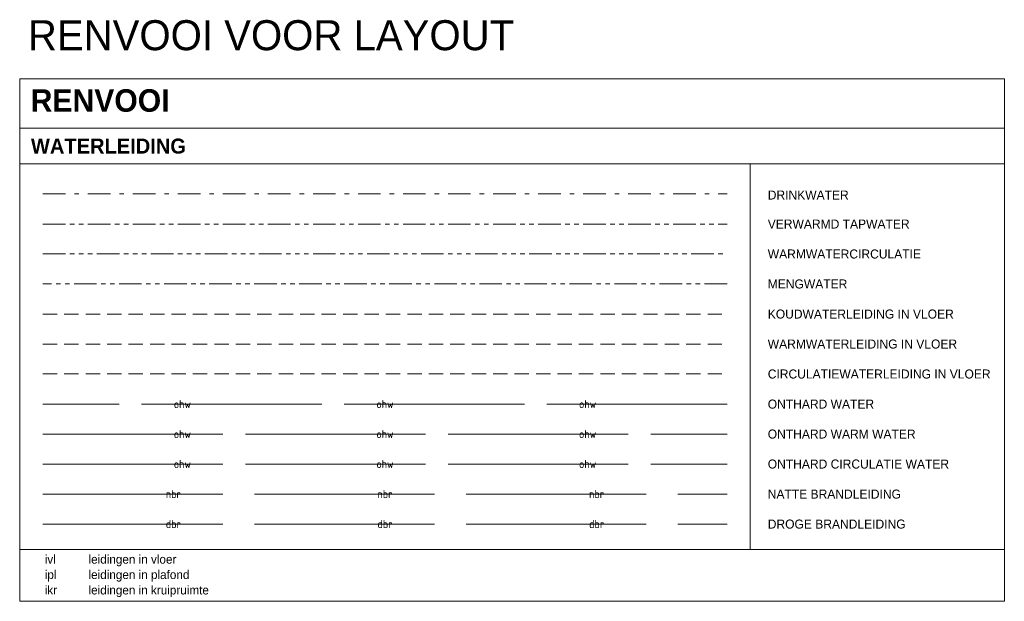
# Model space of a CAD drawing. Header units: millimetres. Extents: x 54776 to 295166, y 132708 to 356599.
# Tile 8 of 11: x 271424 to 282357, y 143892 to 150353. Entities that reach past the tile are written whole.
import ezdxf
from ezdxf.enums import TextEntityAlignment as Align

# ---------------------------------------------------------------- set-up
doc = ezdxf.new("R2010")
doc.units = ezdxf.units.MM
doc.header["$LTSCALE"] = 50
for name, pattern in [('2322109', [10, 5, -2, 1, -2]), ('2322110', [10, 5, -1, 1, -1, 1, -1]), ('2322111', [12, 5, -1, 1, -1, 1, -1, 1, -1]), ('2322119', [47, 40, -7]), ('2322120', [47, 40, -7]), ('2322169', [45, 40, -5]), ('HIDDEN2', [4.7625, 3.175, -1.5875])]:
    doc.linetypes.add(name, pattern=pattern)
doc.layers.add('CAG RENVOOI STAMP', color=2, linetype='Continuous', lineweight=20)
doc.layers.add('CAG VIEWPORT', color=203, linetype='Continuous', plot=False)
doc.styles.add('B-01', font='b-gbp')
doc.styles.add('Diameter', font='arial.ttf')
doc.styles.add('STABICAD-018', font='ISOCP.SHX', dxfattribs={"height": 90})

msp = doc.modelspace()

# ---------------------------------------------------------------- linework, layer by layer
at = {"layer": 'CAG RENVOOI STAMP', "linetype": 'Continuous'}
for p, q in [((271424, 149697), (271424, 143892)), ((282357, 149697), (271424, 149697)), ((282357, 149697), (282357, 143892)), ((282357, 149149), (271424, 149149)), ((282357, 148750), (271424, 148750)), ((282357, 143892), (271424, 143892))]:
    msp.add_line(p, q, dxfattribs=at)
at = {"layer": 'CAG RENVOOI STAMP'}
for p, q in [((279535, 148750), (279535, 144467)), ((271424, 144467), (282357, 144467))]:
    msp.add_line(p, q, dxfattribs=at)
at = {"layer": 'CAG RENVOOI STAMP', "color": 5, "linetype": '2322109'}
msp.add_line((271681, 148417), (279278, 148417), dxfattribs=at)
at = {"layer": 'CAG RENVOOI STAMP', "color": 1, "linetype": '2322110'}
msp.add_line((271681, 148083), (279278, 148083), dxfattribs=at)
at = {"layer": 'CAG RENVOOI STAMP', "color": 3, "linetype": '2322111'}
msp.add_line((271681, 147750), (279278, 147750), dxfattribs=at)
at = {"layer": 'CAG RENVOOI STAMP', "color": 30, "linetype": '2322110'}
msp.add_line((279278, 147417), (271681, 147417), dxfattribs=at)
at = {"layer": 'CAG RENVOOI STAMP', "color": 5, "linetype": 'HIDDEN2'}
msp.add_line((271681, 147083), (279278, 147083), dxfattribs=at)
at = {"layer": 'CAG RENVOOI STAMP', "color": 1, "linetype": 'HIDDEN2'}
msp.add_line((271681, 146750), (279278, 146750), dxfattribs=at)
at = {"layer": 'CAG RENVOOI STAMP', "color": 3, "linetype": 'HIDDEN2'}
msp.add_line((271681, 146417), (279278, 146417), dxfattribs=at)
at = {"layer": 'CAG RENVOOI STAMP', "color": 5, "linetype": '2322169'}
msp.add_line((279278, 146083), (271681, 146083), dxfattribs=at)
at = {"layer": 'CAG RENVOOI STAMP', "color": 1, "linetype": '2322169'}
msp.add_line((271681, 145750), (279278, 145750), dxfattribs=at)
at = {"layer": 'CAG RENVOOI STAMP', "color": 3, "linetype": '2322169'}
msp.add_line((271681, 145417), (279278, 145417), dxfattribs=at)
at = {"layer": 'CAG RENVOOI STAMP', "color": 4, "linetype": '2322120'}
msp.add_line((271681, 145083), (279278, 145083), dxfattribs=at)
at = {"layer": 'CAG RENVOOI STAMP', "color": 4, "linetype": '2322119'}
msp.add_line((271681, 144750), (279278, 144750), dxfattribs=at)

# ---------------------------------------------------------------- texts
at = {"layer": 'CAG RENVOOI STAMP', "color": 2, "style": 'STABICAD-018'}
for s, p in [('ohw', (273230, 146083)), ('ohw', (275480, 146083)), ('ohw', (277730, 146083)), ('ohw', (273230, 145750)), ('ohw', (275480, 145750)), ('ohw', (277730, 145750)), ('ohw', (273230, 145417)), ('ohw', (275480, 145417)), ('ohw', (277730, 145417)), ('nbr', (273130, 145083)), ('nbr', (275480, 145083)), ('nbr', (277830, 145083)), ('dbr', (273130, 144750)), ('dbr', (275480, 144750)), ('dbr', (277830, 144750))]:
    msp.add_text(s, height=90, dxfattribs=at).set_placement(p, align=Align.MIDDLE_CENTER)
at = {"layer": 'CAG RENVOOI STAMP', "style": 'B-01'}
for s, height, p in [('ivl', 97.2, (271702, 144359)), ('leidingen in vloer', 97.22, (272188, 144359)), ('ipl', 97.2, (271702, 144188)), ('leidingen in plafond', 97.22, (272188, 144188)), ('ikr', 97.2, (271702, 144017)), ('leidingen in kruipruimte', 97.22, (272188, 144017))]:
    msp.add_text(s, height=height, dxfattribs=at).set_placement(p, align=Align.MIDDLE_LEFT)
at = {"layer": 'CAG RENVOOI STAMP', "attachment_point": 1, "style": 'Diameter'}
for s, insert, char_height, width in [('{\\fCentury Gothic|b1|i0|c0|p34;RENVOOI}', (271546, 149580), 250, 10657.86), ('{\\fCentury Gothic|b1|i0|c0|p34;WATERLEIDING}', (271549, 149032), 166.66, 7105.24), ('{\\fCentury Gothic|b0|i0|c0|p34;DRINKWATER}', (279730, 148455), 100, 1447), ('{\\fCentury Gothic|b0|i0|c0|p34;VERWARMD TAPWATER }', (279730, 148133), 100, 1781.98), ('{\\fCentury Gothic|b0|i0|c0|p34;WARMWATERCIRCULATIE}', (279730, 147800), 100, 1876.8), ('{\\fCentury Gothic|b0|i0|c0|p34;MENGWATER}', (279730, 147467), 100, 1462.3), ('{\\fCentury Gothic|b0|i0|c0|p34;KOUDWATERLEIDING IN VLOER}', (279730, 147133), 100, 2880.53), ('{\\fCentury Gothic|b0|i0|c0|p34;WARMWATERLEIDING IN VLOER}', (279730, 146800), 100, 2927.73), ('{\\fCentury Gothic|b0|i0|c0|p34;CIRCULATIEWATERLEIDING IN VLOER}', (279730, 146467), 100, 3116.88), ('{\\fCentury Gothic|b0|i0|c0|p34;ONTHARD WATER}', (279730, 146133), 100, 2734.28), ('{\\fCentury Gothic|b0|i0|c0|p34;ONTHARD WARM WATER}', (279730, 145800), 100, 3116.88), ('{\\fCentury Gothic|b0|i0|c0|p34;ONTHARD CIRCULATIE WATER}', (279730, 145467), 100, 3116.88), ('{\\fCentury Gothic|b0|i0|c0|p34;NATTE BRANDLEIDING }', (279730, 145133), 100, 3116.88), ('{\\fCentury Gothic|b0|i0|c0|p34;DROGE BRANDLEIDING }', (279730, 144800), 100, 3116.88)]:
    msp.add_mtext(s, dxfattribs=dict(at, insert=insert, char_height=char_height, width=width))
at = {"layer": 'CAG VIEWPORT', "insert": (271515, 150347), "char_height": 333.33, "attachment_point": 1, "style": 'Diameter'}
msp.add_mtext('{\\fCentury Gothic|b0|i0|c0|p34;RENVOOI VOOR LAYOUT}', dxfattribs=at)

doc.saveas('drawing.dxf')
